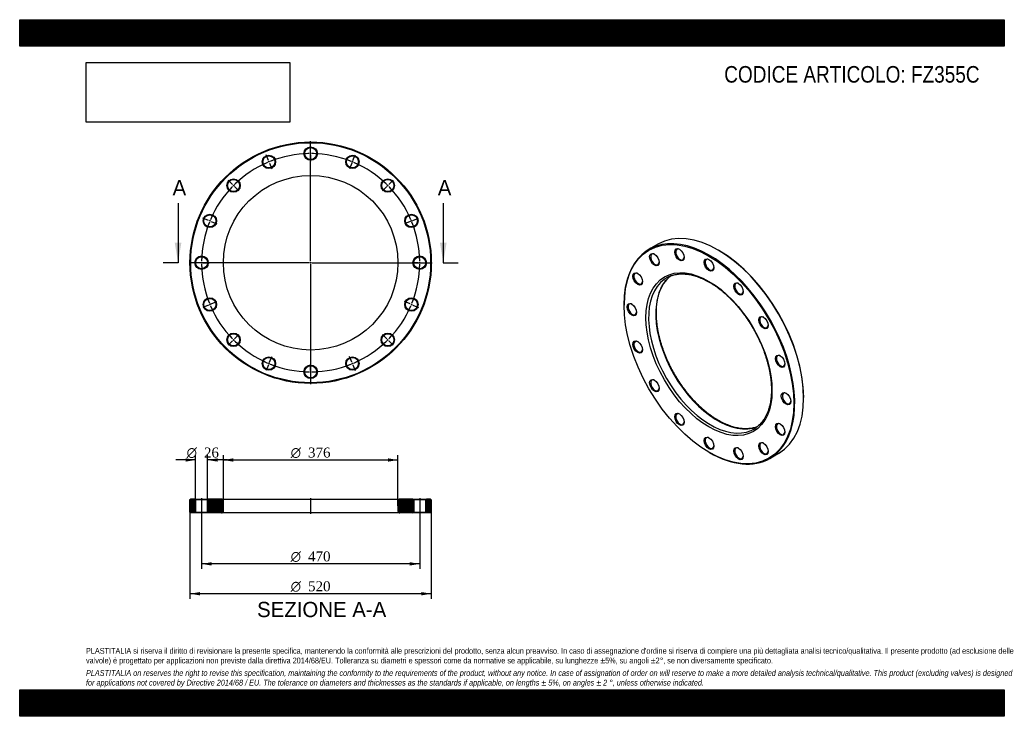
# Model space of a CAD drawing. Header units: millimetres. Extents: x 0 to 2121, y 0 to 1500.
import ezdxf
from ezdxf.enums import TextEntityAlignment as Align
from ezdxf.lldxf.tags import DXFTag

# ---------------------------------------------------------------- set-up
doc = ezdxf.new("R2010")
doc.units = ezdxf.units.MM
doc.header["$LTSCALE"] = 7.142857
for name, color, linetype in [('Default', 7, 'Continuous'), ('DV2_Default', 7, 'Continuous'), ('DV3_Default', 7, 'Continuous'), ('FZ355C', 7, 'Continuous')]:
    doc.layers.add(name, color=color, linetype=linetype)
doc.styles.add('SEACAD_Solid_Edge_ANSI', font='seans.ttf')
doc.styles.add('SEACAD_Solid_Edge_ANSI1_Symbols', font='semeca1.ttf')
doc.styles.add('SEACAD_Times_New_Roman', font='times.ttf')
tags = doc.linetypes.add('CENTER2', pattern=[28.575, 19.05, -3.175, 3.175, -3.175]).pattern_tags.tags
tags[10:11] = [DXFTag(74, 4), DXFTag(75, 0), DXFTag(340, '0'), DXFTag(46, 0.0), DXFTag(50, 0.0), DXFTag(44, 0.0), DXFTag(45, 0.0)]
tags[8:9] = [DXFTag(74, 4), DXFTag(75, 0), DXFTag(340, '0'), DXFTag(46, 0.0), DXFTag(50, 0.0), DXFTag(44, 0.0), DXFTag(45, 0.0)]
tags[6:7] = [DXFTag(74, 4), DXFTag(75, 0), DXFTag(340, '0'), DXFTag(46, 0.0), DXFTag(50, 0.0), DXFTag(44, 0.0), DXFTag(45, 0.0)]
tags[4:5] = [DXFTag(74, 4), DXFTag(75, 0), DXFTag(340, '0'), DXFTag(46, 0.0), DXFTag(50, 0.0), DXFTag(44, 0.0), DXFTag(45, 0.0)]
picture_1 = doc.add_image_def('image1.jpg', size_in_pixel=(4302, 1260))

# ---------------------------------------------------------------- blocks, each defined once
blk = doc.blocks.new('SE')
at = {"layer": 'FZ355C', "color": 7, "linetype": 'Continuous'}
for p, q in [((1375.2, 1016.6), (1356.1, 1005.6)), ((1506.3, 1003.1), (1505.2, 1003.7)), ((1302.3, 886.5), (1302.3, 885.3)), ((1689.1, 685.3), (1689.1, 686.5)), ((1485.1, 568.7), (1486.1, 568.1)), ((1616.1, 555.2), (1635.2, 566.3))]:
    blk.add_line(p, q, dxfattribs=at)
for centre, major_axis in [((1485.1, 779.8), (-129.3, 223.9)), ((1367.6, 983.3), (7.3, -12.6)), ((1421.5, 993.8), (7.3, -12.6)), ((1485.1, 779.8), (96, -166.3)), ((1485.1, 971.7), (7.3, -12.6)), ((1331.5, 941.9), (7.3, -12.6)), ((1548.7, 920.3), (7.3, -12.6)), ((1318.9, 875.7), (7.3, -12.6)), ((1602.6, 847.6), (7.3, -12.6)), ((1331.5, 795), (7.3, -12.6)), ((1638.6, 764.6), (7.3, -12.6)), ((1367.6, 711.9), (7.3, -12.6)), ((1651.2, 683.8), (7.3, -12.6)), ((1421.5, 639.2), (7.3, -12.6)), ((1638.6, 617.7), (7.3, -12.6)), ((1485.1, 587.9), (7.3, -12.6)), ((1548.7, 565.8), (7.3, -12.6)), ((1602.6, 576.3), (7.3, -12.6))]:
    blk.add_ellipse(centre, major_axis=major_axis, ratio=0.57735, dxfattribs=at)
for centre, major_axis, start_param, end_param in [((1505.2, 791.4), (-130, 225.2), 3.141593, 6.283185), ((1486.1, 780.4), (130, -225.2), 0, 3.926991), ((1422.5, 994.4), (-6.5, 11.3), 0, 3.870845), ((1422.5, 994.4), (-6.5, 11.3), 5.553933, 6.283185), ((1506.3, 792), (129.3, -223.9), 0.785398, 2.356194), ((1368.6, 983.9), (-6.5, 11.3), 0, 3.870845), ((1368.6, 983.9), (-6.5, 11.3), 5.553933, 6.283185), ((1486.1, 972.3), (-6.5, 11.3), 0, 3.870845), ((1486.1, 972.3), (-6.5, 11.3), 5.553933, 6.283185), ((1332.6, 942.5), (-6.5, 11.3), 5.553933, 6.283185), ((1332.6, 942.5), (-6.5, 11.3), 0, 3.870845), ((1487.9, 781.4), (-94, 162.8), 0.056597, 3.082688), ((1503.4, 790.4), (94, -162.8), 3.226182, 6.201851), ((1487.9, 781.4), (-94, 162.8), 0, 0.056597), ((1487.9, 781.4), (-94, 162.8), 6.223712, 6.283185), ((1549.7, 921), (-6.5, 11.3), 0, 3.870845), ((1549.7, 921), (-6.5, 11.3), 5.553933, 6.283185), ((1320, 876.3), (-6.5, 11.3), 0, 3.870845), ((1320, 876.3), (-6.5, 11.3), 5.553933, 6.283185), ((1603.6, 848.2), (-6.5, 11.3), 0, 3.870845), ((1603.6, 848.2), (-6.5, 11.3), 5.553933, 6.283185), ((1332.6, 795.6), (-6.5, 11.3), 0, 3.870845), ((1332.6, 795.6), (-6.5, 11.3), 5.553933, 6.283185), ((1639.6, 765.2), (-6.5, 11.3), 0, 3.870845), ((1639.6, 765.2), (-6.5, 11.3), 5.553933, 6.283185), ((1368.6, 712.6), (-6.5, 11.3), 0, 3.870845), ((1368.6, 712.6), (-6.5, 11.3), 5.553933, 6.283185), ((1652.3, 684.5), (-6.5, 11.3), 0, 3.870845), ((1652.3, 684.5), (-6.5, 11.3), 5.553933, 6.283185), ((1422.5, 639.8), (-6.5, 11.3), 0, 3.870845), ((1422.5, 639.8), (-6.5, 11.3), 5.553933, 6.283185), ((1487.9, 781.4), (-94, 162.8), 3.082688, 3.197575), ((1639.6, 618.3), (-6.5, 11.3), 0, 3.870845), ((1639.6, 618.3), (-6.5, 11.3), 5.553933, 6.283185), ((1486.1, 588.5), (-6.5, 11.3), 0, 3.870845), ((1486.1, 588.5), (-6.5, 11.3), 5.553933, 6.283185), ((1549.7, 566.4), (-6.5, 11.3), 0, 3.870845), ((1549.7, 566.4), (-6.5, 11.3), 5.553933, 6.283185), ((1603.6, 576.9), (-6.5, 11.3), 0, 3.870845), ((1603.6, 576.9), (-6.5, 11.3), 5.553933, 6.283185), ((1486.1, 780.4), (130, -225.2), 5.497787, 6.283185)]:
    blk.add_ellipse(centre, major_axis=major_axis, ratio=0.57735, start_param=start_param, end_param=end_param, dxfattribs=at)
for points, knots in [([(1505.4, 637.1), (1504.4, 637.7), (1501.8, 639.2), (1497.1, 642.2), (1491.7, 645.8), (1486.2, 649.8), (1480.8, 654), (1475.4, 658.4), (1470.1, 663), (1464.8, 667.9), (1459.6, 672.9), (1454.5, 678.2), (1449.4, 683.7), (1444.5, 689.3), (1439.6, 695.1), (1434.9, 701.1), (1430.2, 707.3), (1425.7, 713.6), (1421.4, 720), (1417.1, 726.6), (1413.1, 733.2), (1409.2, 740), (1405.4, 746.8), (1401.8, 753.8), (1398.4, 760.8), (1395.2, 767.8), (1392.2, 774.9), (1389.3, 782), (1386.7, 789.1), (1384.2, 796.2), (1382, 803.3), (1380, 810.4), (1378.2, 817.5), (1376.6, 824.5), (1375.2, 831.4), (1374.1, 838.3), (1373.1, 845.1), (1372.4, 851.8), (1371.9, 858.3), (1371.7, 864.8), (1371.7, 871.1), (1371.9, 877.3), (1372.3, 883.3), (1372.9, 889.2), (1373.8, 894.9), (1374.9, 900.4), (1376.2, 905.8), (1377.7, 910.9), (1379.4, 915.8), (1381.3, 920.5), (1383.4, 925), (1385.8, 929.2), (1388.3, 933.3), (1391, 937), (1394, 940.6), (1397.1, 943.8), (1399.8, 946.3), (1401.5, 947.7), (1402, 948.2)], [0, 0, 0, 0, 0.009411, 0.0273292, 0.0452512, 0.0631763, 0.081105, 0.0990374, 0.1169739, 0.1349143, 0.1528586, 0.1708066, 0.188758, 0.2067126, 0.2246701, 0.2426301, 0.2605923, 0.2785564, 0.296522, 0.3144887, 0.3324562, 0.3504241, 0.368392, 0.3863594, 0.404326, 0.4222914, 0.4402552, 0.458217, 0.4761765, 0.4941332, 0.512087, 0.5300374, 0.547984, 0.5659267, 0.5838651, 0.6017991, 0.6197286, 0.6376534, 0.6555737, 0.6734899, 0.6914022, 0.7093115, 0.7272187, 0.7451253, 0.7630326, 0.7809426, 0.7988585, 0.8167835, 0.8347221, 0.8526792, 0.8706604, 0.8886719, 0.9067199, 0.9248103, 0.942948, 0.9611359, 0.9793741, 0.9879051, 0.9879051, 0.9879051, 0.9879051]), ([(1399.4, 947), (1399.5, 947.1), (1400.9, 947.8), (1403.9, 948.9), (1408.1, 950.2), (1412.5, 951.3), (1417.1, 952.1), (1421.7, 952.6), (1426.5, 952.7), (1431.4, 952.6), (1436.3, 952.2), (1441.4, 951.5), (1446.5, 950.6), (1451.7, 949.3), (1457, 947.8), (1462.3, 945.9), (1467.7, 943.8), (1473.1, 941.4), (1478.6, 938.8), (1484, 935.8), (1489.5, 932.6), (1495, 929.2), (1500.4, 925.5), (1505.9, 921.5), (1511.3, 917.3), (1516.6, 912.9), (1522, 908.2), (1527.2, 903.3), (1532.4, 898.2), (1537.6, 892.9), (1542.6, 887.4), (1547.5, 881.7), (1552.4, 875.9), (1557.1, 869.9), (1561.7, 863.7), (1566.2, 857.4), (1570.5, 850.9), (1574.7, 844.4), (1578.8, 837.7), (1582.7, 830.9), (1586.4, 824.1), (1590, 817.1), (1593.4, 810.1), (1596.6, 803.1), (1599.6, 796), (1602.4, 788.9), (1605, 781.8), (1607.4, 774.7), (1609.6, 767.5), (1611.6, 760.5), (1613.4, 753.4), (1614.9, 746.4), (1616.3, 739.5), (1617.4, 732.6), (1618.3, 725.9), (1619, 719.2), (1619.4, 712.6), (1619.7, 706.2), (1619.7, 699.9), (1619.4, 693.7), (1619, 687.7), (1618.3, 681.8), (1617.4, 676.2), (1616.3, 670.7), (1615, 665.4), (1613.5, 660.3), (1611.7, 655.4), (1609.7, 650.7), (1607.6, 646.3), (1605.2, 642), (1602.7, 638), (1599.9, 634.3), (1597, 630.8), (1593.8, 627.6), (1590.5, 624.6), (1588.1, 622.6), (1586.9, 621.8), (1586.8, 621.8)], [0, 0, 0, 0, 0.001148, 0.015093, 0.02902, 0.042919, 0.056783, 0.070611, 0.084401, 0.098155, 0.111878, 0.125574, 0.139246, 0.1529, 0.16654, 0.18017, 0.193792, 0.207409, 0.221025, 0.234639, 0.248253, 0.261868, 0.275485, 0.289105, 0.302727, 0.316353, 0.329981, 0.343612, 0.357246, 0.370883, 0.384523, 0.398165, 0.411809, 0.425455, 0.439103, 0.452752, 0.466402, 0.480053, 0.493704, 0.507356, 0.521008, 0.534659, 0.54831, 0.561959, 0.575608, 0.589255, 0.6029, 0.616543, 0.630183, 0.643821, 0.657457, 0.671089, 0.684718, 0.698343, 0.711965, 0.725584, 0.739199, 0.752811, 0.76642, 0.780027, 0.793633, 0.807238, 0.820844, 0.834452, 0.848065, 0.861685, 0.875316, 0.888962, 0.902627, 0.916315, 0.930032, 0.943781, 0.957567, 0.971391, 0.985253, 0.99915, 1, 1, 1, 1]), ([(1589.3, 623.7), (1588.6, 623.4), (1586.3, 622.6), (1582.6, 621.4), (1578.2, 620.4), (1573.7, 619.7), (1569, 619.2), (1564.2, 619.1), (1559.3, 619.2), (1554.3, 619.7), (1549.3, 620.4), (1544.1, 621.4), (1538.9, 622.7), (1533.6, 624.3), (1528.3, 626.2), (1522.9, 628.3), (1517.5, 630.7), (1512.2, 633.4), (1508, 635.6), (1506, 636.8), (1505.4, 637.1)], [0.0404335, 0.0404335, 0.0404335, 0.0404335, 0.0738435, 0.1318492, 0.1897347, 0.2474755, 0.3050607, 0.3624907, 0.419775, 0.4769289, 0.5339708, 0.59092, 0.6477954, 0.7046141, 0.7613912, 0.8181395, 0.8748697, 0.9315903, 0.9853078, 1, 1, 1, 1])]:
    blk.add_open_spline(points, degree=3, knots=knots, dxfattribs=at)
blk = doc.blocks.new('SE1')
at = {"layer": 'Default', "color": 7, "linetype": 'CENTER2'}
for start, end in [(90.7314, 111.7686), (68.2314, 89.2686), (113.2314, 134.2686), (45.7314, 66.7686), (135.7314, 156.7686), (23.2314, 44.2686), (158.2314, 179.2686), (0.7314, 21.7686), (180.7314, 201.7686), (338.2314, 359.2686), (203.2314, 224.2686), (315.7314, 336.7686), (225.7314, 246.7686), (293.2314, 314.2686), (248.2314, 269.2686), (270.7314, 291.7686)]:
    blk.add_arc((626.9, 976.7), 235, start, end, dxfattribs=at)
at = {"layer": 'DV2_Default', "color": 7, "linetype": 'CENTER2'}
for p, q in [((626.9, 979.7), (626.9, 1238.5)), ((626.9, 1214.7), (626.9, 1228)), ((626.9, 1210.2), (626.9, 1213.2)), ((535.9, 1196.6), (530.8, 1208.8)), ((537.6, 1192.4), (536.4, 1195.2)), ((538.2, 1191.1), (543.2, 1178.8)), ((626.9, 1208.7), (626.9, 1195.5)), ((715.7, 1191.1), (710.6, 1178.8)), ((716.3, 1192.4), (717.4, 1195.2)), ((718, 1196.6), (723.1, 1208.8)), ((458.6, 1145), (449.3, 1154.4)), ((795.2, 1145), (804.6, 1154.4)), ((461.8, 1141.8), (459.7, 1144)), ((462.9, 1140.8), (472.3, 1131.4)), ((791, 1140.8), (781.6, 1131.4)), ((792, 1141.8), (794.2, 1144)), ((407.1, 1067.8), (394.8, 1072.9)), ((411.2, 1066.1), (408.4, 1067.2)), ((412.6, 1065.5), (424.8, 1060.4)), ((841.3, 1065.5), (829, 1060.4)), ((842.7, 1066.1), (845.4, 1067.2)), ((846.8, 1067.8), (859.1, 1072.9)), ((623.9, 976.7), (365.2, 976.7)), ((388.9, 976.7), (375.7, 976.7)), ((393.4, 976.7), (390.4, 976.7)), ((394.9, 976.7), (408.2, 976.7)), ((628.4, 976.7), (625.4, 976.7)), ((626.9, 978.2), (626.9, 975.2)), ((629.9, 976.7), (888.7, 976.7)), ((858.9, 976.7), (845.7, 976.7)), ((858.9, 976.7), (847.2, 976.7)), ((860.4, 976.7), (863.4, 976.7)), ((860.4, 976.7), (863.4, 976.7)), ((864.9, 976.7), (876.7, 976.7)), ((864.9, 976.7), (878.2, 976.7)), ((626.9, 973.7), (626.9, 715)), ((412.6, 887.9), (424.8, 893)), ((841.3, 887.9), (829, 893)), ((407.1, 885.6), (394.8, 880.6)), ((411.2, 887.4), (408.4, 886.2)), ((842.7, 887.4), (845.4, 886.2)), ((846.8, 885.6), (859.1, 880.6)), ((458.6, 808.4), (449.3, 799.1)), ((461.8, 811.6), (459.7, 809.5)), ((462.9, 812.7), (472.3, 822)), ((791, 812.7), (781.6, 822)), ((792, 811.6), (794.2, 809.5)), ((795.2, 808.4), (804.6, 799.1)), ((538.2, 762.4), (543.2, 774.6)), ((715.7, 762.4), (710.6, 774.6)), ((535.9, 756.8), (530.8, 744.6)), ((537.6, 761), (536.4, 758.2)), ((626.9, 744.7), (626.9, 758)), ((626.9, 743.2), (626.9, 740.2)), ((716.3, 761), (717.4, 758.2)), ((718, 756.8), (723.1, 744.6)), ((626.9, 738.7), (626.9, 725.5))]:
    blk.add_line(p, q, dxfattribs=at)
for start, end in [(90.7314, 93.9619), (89.6343, 90.3657), (86.0381, 89.2686), (113.2314, 116.4619), (112.1343, 112.8657), (108.5381, 111.7686), (68.2314, 71.4619), (67.1343, 67.8657), (63.5381, 66.7686), (131.0381, 134.2686), (45.7314, 48.9619), (135.7314, 138.9619), (134.6343, 135.3657), (44.6343, 45.3657), (41.0381, 44.2686), (158.2314, 161.4619), (157.1343, 157.8657), (153.5381, 156.7686), (23.2314, 26.4619), (22.1343, 22.8657), (18.5381, 21.7686), (179.6343, 180.3657), (176.0381, 179.2686), (0.7314, 3.9619), (0.7314, 3.5962), (359.6343, 0.3657), (359.6343, 0.3657), (180.7314, 183.9619), (356.0381, 359.2686), (356.4038, 359.2686), (198.5381, 201.7686), (338.2314, 341.4619), (202.1343, 202.8657), (203.2314, 206.4619), (333.5381, 336.7686), (337.1343, 337.8657), (221.0381, 224.2686), (224.6343, 225.3657), (225.7314, 228.9619), (311.0381, 314.2686), (314.6343, 315.3657), (315.7314, 318.9619), (243.5381, 246.7686), (293.2314, 296.4619), (247.1343, 247.8657), (248.2314, 251.4619), (288.5381, 291.7686), (292.1343, 292.8657), (266.0381, 269.2686), (269.6343, 270.3657), (270.7314, 273.9619)]:
    blk.add_arc((626.9, 976.7), 235, start, end, dxfattribs=at)
at = {"layer": 'FZ355C', "color": 7, "linetype": 'Continuous'}
for centre, radius in [((626.9, 976.7), 260), ((626.9, 976.7), 258.5), ((626.9, 1211.7), 14.5), ((626.9, 1211.7), 13), ((537, 1193.8), 14.5), ((537, 1193.8), 13), ((716.9, 1193.8), 14.5), ((716.9, 1193.8), 13), ((626.9, 976.7), 188), ((460.8, 1142.9), 14.5), ((460.8, 1142.9), 13), ((793.1, 1142.9), 14.5), ((793.1, 1142.9), 13), ((409.8, 1066.7), 14.5), ((409.8, 1066.7), 13), ((844, 1066.7), 14.5), ((844, 1066.7), 13), ((391.9, 976.7), 14.5), ((391.9, 976.7), 13), ((861.9, 976.7), 14.5), ((861.9, 976.7), 13), ((409.8, 886.8), 14.5), ((409.8, 886.8), 13), ((844, 886.8), 14.5), ((844, 886.8), 13), ((460.8, 810.6), 14.5), ((460.8, 810.6), 13), ((793.1, 810.6), 14.5), ((793.1, 810.6), 13), ((537, 759.6), 14.5), ((537, 759.6), 13), ((716.9, 759.6), 14.5), ((716.9, 759.6), 13), ((626.9, 741.7), 14.5), ((626.9, 741.7), 13)]:
    blk.add_circle(centre, radius, dxfattribs=at)
blk = doc.blocks.new('SE3')
at = {"color": 7, "linetype": 'Continuous', "style": 'SEACAD_Solid_Edge_ANSI'}
blk.add_text('A', height=32.9, dxfattribs=at).set_placement((329.4, 1154.6), align=Align.TOP_LEFT)
blk = doc.blocks.new('SE4')
at = {"color": 7, "linetype": 'Continuous', "style": 'SEACAD_Solid_Edge_ANSI'}
blk.add_text('A', height=32.9, dxfattribs=at).set_placement((900.8, 1154.6), align=Align.TOP_LEFT)
blk = doc.blocks.new('SEANNOT_GROUP')
at = {"linetype": 'Continuous'}
blk.add_hatch(color=7, dxfattribs=at).paths.add_polyline_path([(334.1, 1019.6), (341.2, 976.7), (348.4, 1019.6)])
at = {"color": 7, "linetype": 'Continuous'}
blk.add_lwpolyline([(341.2, 1105.3), (341.2, 976.7)], dxfattribs=at)
blk = doc.blocks.new('SEANNOT_GROUP1')
at = {"linetype": 'Continuous'}
blk.add_hatch(color=7, dxfattribs=at).paths.add_polyline_path([(905.5, 1019.6), (912.7, 976.7), (919.8, 1019.6)])
at = {"color": 7, "linetype": 'Continuous'}
blk.add_lwpolyline([(912.7, 1105.3), (912.7, 976.7)], dxfattribs=at)
blk = doc.blocks.new('SE2')
at = {"layer": 'Default', "color": 7, "linetype": 'CENTER2'}
for p, q in [((341.2, 976.7), (309.1, 976.7)), ((912.7, 976.7), (944.8, 976.7))]:
    blk.add_line(p, q, dxfattribs=at)
at = {"layer": 'Default'}
for name in ['SE3', 'SE4', 'SEANNOT_GROUP', 'SEANNOT_GROUP1']:
    blk.add_blockref(name, (0, 0), dxfattribs=at)
blk = doc.blocks.new('SE5')
at = {"layer": 'FZ355C', "linetype": 'Continuous'}
h = blk.add_hatch(dxfattribs=at)
h.set_pattern_fill('LINE', scale=0.62992, angle=45, style=0)
h.paths.add_polyline_path([(377.4, 467.9), (368.4, 467.9), (366.9, 466.4), (366.9, 439.4), (368.4, 437.9), (377.4, 437.9), (378.9, 439.4), (378.9, 466.4)])
h = blk.add_hatch(dxfattribs=at)
h.set_pattern_fill('LINE', scale=0.62992, angle=45, style=0)
edge = h.paths.add_edge_path()
edge.add_line((406.4, 437.9), (434.9, 437.9))
edge.add_arc((434.9, 441.9), 4, 270, 360)
edge.add_line((438.9, 441.9), (438.9, 463.9))
edge.add_arc((434.9, 463.9), 4, 0, 90)
edge.add_line((434.9, 467.9), (406.4, 467.9))
edge.add_line((406.4, 467.9), (404.9, 466.4))
edge.add_line((404.9, 466.4), (404.9, 439.4))
edge.add_line((404.9, 439.4), (406.4, 437.9))
h = blk.add_hatch(dxfattribs=at)
h.set_pattern_fill('LINE', scale=0.62992, angle=45, style=0)
edge = h.paths.add_edge_path()
edge.add_line((848.9, 439.4), (848.9, 466.4))
edge.add_line((848.9, 466.4), (847.4, 467.9))
edge.add_line((847.4, 467.9), (818.9, 467.9))
edge.add_arc((818.9, 463.9), 4, 90, 180)
edge.add_line((814.9, 463.9), (814.9, 441.9))
edge.add_arc((818.9, 441.9), 4, 180, 270)
edge.add_line((818.9, 437.9), (847.4, 437.9))
edge.add_line((847.4, 437.9), (848.9, 439.4))
h = blk.add_hatch(dxfattribs=at)
h.set_pattern_fill('LINE', scale=0.629921, angle=45, style=0)
h.paths.add_polyline_path([(874.9, 466.4), (874.9, 439.4), (876.4, 437.9), (885.4, 437.9), (886.9, 439.4), (886.9, 466.4), (885.4, 467.9), (876.4, 467.9)])
at = {"layer": 'DV3_Default', "color": 7, "linetype": 'CENTER2'}
for p, q in [((391.9, 469.6), (391.9, 436.1)), ((626.9, 469.6), (626.9, 436.1)), ((861.9, 469.6), (861.9, 436.1))]:
    blk.add_line(p, q, dxfattribs=at)
at = {"layer": 'FZ355C', "color": 7, "linetype": 'Continuous'}
for p, q in [((368.4, 467.9), (366.9, 466.4)), ((377.4, 467.9), (368.4, 467.9)), ((377.4, 467.9), (406.4, 467.9)), ((377.4, 467.9), (378.9, 466.4)), ((404.9, 466.4), (406.4, 467.9)), ((434.9, 467.9), (406.4, 467.9)), ((434.9, 467.9), (818.9, 467.9)), ((847.4, 467.9), (818.9, 467.9)), ((847.4, 467.9), (876.4, 467.9)), ((847.4, 467.9), (848.9, 466.4)), ((874.9, 466.4), (876.4, 467.9)), ((885.4, 467.9), (876.4, 467.9)), ((886.9, 466.4), (885.4, 467.9)), ((366.9, 439.4), (366.9, 466.4)), ((404.9, 466.4), (378.9, 466.4)), ((378.9, 466.4), (378.9, 439.4)), ((404.9, 439.4), (404.9, 466.4)), ((438.9, 441.9), (438.9, 463.9)), ((814.9, 463.9), (814.9, 441.9)), ((874.9, 466.4), (848.9, 466.4)), ((848.9, 466.4), (848.9, 439.4)), ((874.9, 439.4), (874.9, 466.4)), ((886.9, 466.4), (886.9, 439.4)), ((366.9, 439.4), (368.4, 437.9)), ((377.4, 437.9), (368.4, 437.9)), ((378.9, 439.4), (377.4, 437.9)), ((406.4, 437.9), (377.4, 437.9)), ((378.9, 439.4), (404.9, 439.4)), ((406.4, 437.9), (404.9, 439.4)), ((434.9, 437.9), (406.4, 437.9)), ((818.9, 437.9), (434.9, 437.9)), ((847.4, 437.9), (818.9, 437.9)), ((848.9, 439.4), (847.4, 437.9)), ((876.4, 437.9), (847.4, 437.9)), ((848.9, 439.4), (874.9, 439.4)), ((876.4, 437.9), (874.9, 439.4)), ((885.4, 437.9), (876.4, 437.9)), ((885.4, 437.9), (886.9, 439.4))]:
    blk.add_line(p, q, dxfattribs=at)
for centre, start, end in [((434.9, 463.9), 0, 90), ((818.9, 463.9), 90, 180), ((434.9, 441.9), 270, 0), ((818.9, 441.9), 180, 270)]:
    blk.add_arc(centre, 4, start, end, dxfattribs=at)
blk = doc.blocks.new('GDimGGroup')
at = {"layer": 'Default', "linetype": 'Continuous'}
for points in [[(460.4, 555.5), (438.9, 551.9), (460.4, 548.3)], [(793.5, 555.5), (793.5, 548.3), (814.9, 551.9)]]:
    blk.add_hatch(color=7, dxfattribs=at).paths.add_polyline_path(points)
at = {"layer": 'Default', "color": 7, "linetype": 'Continuous'}
for p, q in [((438.9, 452.9), (438.9, 562.6)), ((438.9, 551.9), (814.9, 551.9)), ((814.9, 452.9), (814.9, 562.6))]:
    blk.add_line(p, q, dxfattribs=at)
for s, height, style, p in [('O', 21.4, 'SEACAD_Solid_Edge_ANSI1_Symbols', (583.9, 578.7)), ('376', 21.43, 'SEACAD_Times_New_Roman', (621.2, 578.7))]:
    blk.add_text(s, height=height, dxfattribs=dict(at, style=style)).set_placement(p, align=Align.TOP_LEFT)
blk = doc.blocks.new('GDimGGroup1')
at = {"layer": 'Default', "linetype": 'Continuous'}
for points in [[(413.4, 324.7), (413.4, 331.8), (391.9, 328.2)], [(840.5, 324.7), (861.9, 328.2), (840.5, 331.8)]]:
    blk.add_hatch(color=7, dxfattribs=at).paths.add_polyline_path(points)
at = {"layer": 'Default', "color": 7, "linetype": 'Continuous'}
for p, q in [((391.9, 437.9), (391.9, 317.5)), ((861.9, 437.9), (861.9, 317.5)), ((861.9, 328.2), (391.9, 328.2))]:
    blk.add_line(p, q, dxfattribs=at)
for s, height, style, p in [('O', 21.4, 'SEACAD_Solid_Edge_ANSI1_Symbols', (583.9, 355)), ('470', 21.43, 'SEACAD_Times_New_Roman', (621.2, 355))]:
    blk.add_text(s, height=height, dxfattribs=dict(at, style=style)).set_placement(p, align=Align.TOP_LEFT)
blk = doc.blocks.new('GDimGGroup2')
at = {"layer": 'Default', "linetype": 'Continuous'}
for points in [[(388.4, 260.4), (388.4, 267.5), (366.9, 263.9)], [(865.5, 260.4), (886.9, 263.9), (865.5, 267.5)]]:
    blk.add_hatch(color=7, dxfattribs=at).paths.add_polyline_path(points)
at = {"layer": 'Default', "color": 7, "linetype": 'Continuous'}
for p, q in [((366.9, 439.4), (366.9, 253.2)), ((886.9, 439.4), (886.9, 253.2)), ((886.9, 263.9), (366.9, 263.9))]:
    blk.add_line(p, q, dxfattribs=at)
for s, height, style, p in [('O', 21.4, 'SEACAD_Solid_Edge_ANSI1_Symbols', (583.9, 290.7)), ('520', 21.43, 'SEACAD_Times_New_Roman', (621.2, 290.7))]:
    blk.add_text(s, height=height, dxfattribs=dict(at, style=style)).set_placement(p, align=Align.TOP_LEFT)
blk = doc.blocks.new('GDimGGroup3')
at = {"layer": 'Default', "linetype": 'Continuous'}
for points in [[(357.5, 555.5), (357.5, 548.4), (378.9, 551.9)], [(426.4, 555.5), (404.9, 551.9), (426.4, 548.4)]]:
    blk.add_hatch(color=7, dxfattribs=at).paths.add_polyline_path(points)
at = {"layer": 'Default', "color": 7, "linetype": 'Continuous'}
for p, q in [((378.9, 551.9), (336.1, 551.9)), ((378.9, 466.4), (378.9, 562.7)), ((404.9, 466.4), (404.9, 562.7)), ((447.8, 551.9), (404.9, 551.9))]:
    blk.add_line(p, q, dxfattribs=at)
for s, height, style, p in [('O', 21.4, 'SEACAD_Solid_Edge_ANSI1_Symbols', (359.7, 578.7)), ('26', 21.43, 'SEACAD_Times_New_Roman', (397, 578.7))]:
    blk.add_text(s, height=height, dxfattribs=dict(at, style=style)).set_placement(p, align=Align.TOP_LEFT)

msp = doc.modelspace()

# ---------------------------------------------------------------- hatches: boundary and pattern name
at = {"layer": 'Default', "linetype": 'Continuous'}
h = msp.add_hatch(dxfattribs=at)
h.set_pattern_fill('LINE', scale=0.629921, angle=45, style=0)
h.paths.add_polyline_path([(2121.4, 1442.9), (2121.4, 1500), (0, 1500), (0, 1442.9)])
for points in [[(2121.4, 1442.9), (2121.4, 1500), (0, 1500), (0, 1442.9)], [(2121.4, 0), (2121.4, 57.1), (0, 57.1), (0, 0)]]:
    msp.add_hatch(color=7, dxfattribs=at).paths.add_polyline_path(points)
h = msp.add_hatch(dxfattribs=at)
h.set_pattern_fill('LINE', scale=0.629921, angle=45, style=0)
h.paths.add_polyline_path([(2121.4, 0), (2121.4, 57.1), (0, 57.1), (0, 0)])

# ---------------------------------------------------------------- linework, layer by layer
at = {"layer": 'Default', "color": 7, "linetype": 'Continuous'}
for p, q in [((0, 1500), (2121.4, 1500)), ((0, 1442.9), (0, 1500)), ((2121.4, 1500), (2121.4, 1442.9)), ((2121.4, 1442.9), (0, 1442.9)), ((0, 57.1), (2121.4, 57.1)), ((0, 0), (0, 57.1)), ((2121.4, 57.1), (2121.4, 0)), ((2121.4, 0), (0, 0))]:
    msp.add_line(p, q, dxfattribs=at)

# ---------------------------------------------------------------- block references
at = {"layer": 'Default'}
for name in ['SE1', 'SE2', 'SE', 'GDimGGroup3', 'GDimGGroup', 'SE5', 'GDimGGroup2', 'GDimGGroup1']:
    msp.add_blockref(name, (0, 0), dxfattribs=at)

# ---------------------------------------------------------------- texts
at = {"layer": 'Default', "color": 7, "linetype": 'Continuous', "style": 'SEACAD_Solid_Edge_ANSI'}
msp.add_text('SEZIONE A-A', height=32.857, dxfattribs=at).set_placement((511.5, 246.4), align=Align.TOP_LEFT)
at = {"layer": 'Default', "attachment_point": 1}
for s, insert, char_height, width in [('{\\fArial Narrow|b0||i0||c0|p34;\\C7;\\H35.71428571;\\W1.;CODICE ARTICOLO: FZ355C}', (1518, 1400.2), 35.714, 566.426), ("{\\fArial Narrow|b0||i0||c0|p34;\\C7;\\H12.5;\\W1.;PLASTITALIA si riserva il diritto di revisionare la presente specifica, mantenendo la conformità alle prescrizioni del prodotto, senza alcun preavviso. In caso di assegnazione d'ordine si riserva di compiere una più dettagliata analisi tecnico/qualitativa. Il presente prodotto (ad esclusione delle \\P}{\\fArial Narrow|b0||i0||c0|p34;\\C7;\\H12.5;\\W1.;valvole) è progettato per applicazioni non previste dalla direttiva 2014/68/EU. Tolleranza su diametri e spessori come da normative se applicabile, su lunghezze ±5%, su angoli ±2°, se non diversamente specificato.\\P}{\\fArial Narrow|b0||i0||c0|p34;\\C7;\\H3.571428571;\\W1.;   \\P}{\\fArial Narrow|b0||i1||c0|p34;\\C7;\\H12.5;\\W1.;PLASTITALIA on reserves the right to revise this specification, maintaining the conformity to the requirements of the product, without any notice. In case of assignation of order on will reserve to make a more detailed analysis technical/qualitative. This product (excluding valves) is designed \\P}{\\fArial Narrow|b0||i1||c0|p34;\\C7;\\H12.5;\\W1.;for applications not covered by Directive 2014/68 / EU. The tolerance on diameters and thicknesses as the standards if applicable, on lengths ± 5%, on angles ± 2 °, unless otherwise indicated.\\P}", (142.9, 147.2), 12.5, 1835.714)]:
    msp.add_mtext(s, dxfattribs=dict(at, insert=insert, char_height=char_height, width=width))

# ---------------------------------------------------------------- pictures from other files: only their frames are drawn
image = msp.add_image(picture_1, insert=(142.9, 1279.3), size_in_units=(439, 128.6))
image.dxf.flags = 7

doc.saveas('drawing.dxf')
